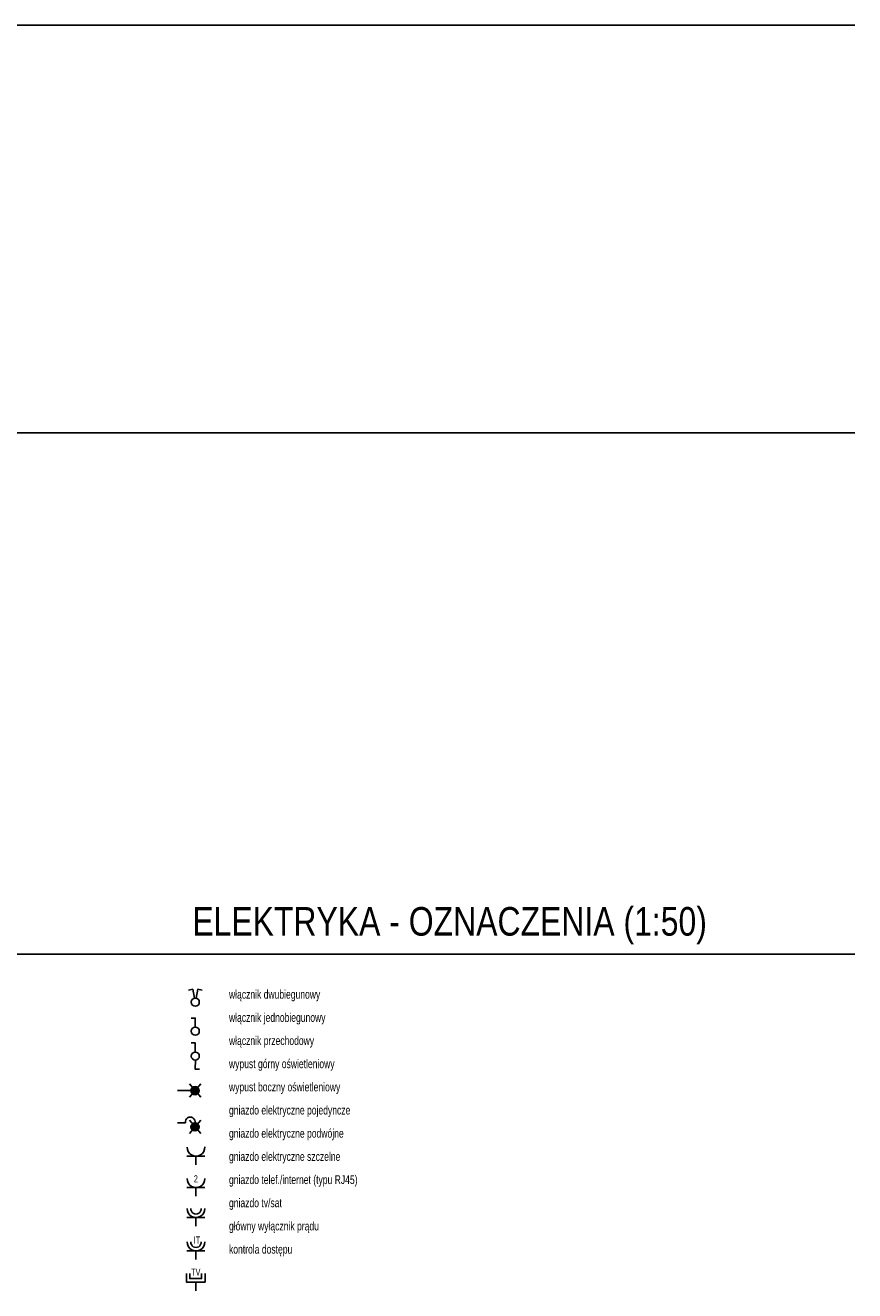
# Model space of a CAD drawing. Header units: inches. Extents: x 0 to 111471, y -105323 to 11070.
# Tile 53 of 256: x 3797 to 4726, y 1145 to 2561. Entities that reach past the tile are written whole.
import ezdxf

# ---------------------------------------------------------------- set-up
doc = ezdxf.new("R2010")
doc.units = ezdxf.units.IN
doc.header["$MEASUREMENT"] = 0
doc.styles.add('TS 200_STANDARD', font='arial.ttf', dxfattribs={"width": 0.8, "height": 32})
doc.styles.add('TS 50_opisy', font='romans.shx', dxfattribs={"width": 0.7, "height": 8})

# ---------------------------------------------------------------- blocks, each defined once
blk = doc.blocks.new('włącznik dwubiegunowy')
for points in [[(-1, 4.4), (-2.9, 14.4), (-7.6, 13.4)], [(1, 4.4), (2.9, 14.4), (7.6, 13.4)]]:
    blk.add_lwpolyline(points)
blk.add_circle((0, 0), 4.56)
blk = doc.blocks.new('włącznik jednobiegunowy')
blk.add_lwpolyline([(-0.1, 4.6), (0, 14.7), (-4.7, 14.7)])
blk.add_circle((0, 0), 4.56)
blk = doc.blocks.new('włącznik przechodowy')
for points in [[(-0.1, 4.6), (0, 14.7), (-4.7, 14.7)], [(0.1, -4.6), (0, -14.7), (4.7, -14.7)]]:
    blk.add_lwpolyline(points)
blk.add_circle((0, 0), 4.56)
blk = doc.blocks.new('wypust górny oświetl.')
h = blk.add_hatch(color=256)
edge = h.paths.add_edge_path()
edge.add_arc((0, 0), 4.56, 0, 360)
for p, q in [((-4.6, 0), (-19.6, 0)), ((6.6, 7.5), (-6.3, -7.2)), ((-6.3, 7.5), (6.6, -7.2))]:
    blk.add_line(p, q)
blk.add_circle((0, 0), 4.56)
blk = doc.blocks.new('wypust boczny oświetl.')
h = blk.add_hatch(color=256)
edge = h.paths.add_edge_path()
edge.add_arc((0, 0), 4.56, 0, 360)
for p, q in [((6.6, 7.5), (-6.3, -7.2)), ((-6.3, 7.5), (6.6, -7.2))]:
    blk.add_line(p, q)
blk.add_lwpolyline([(0, 4.6, 1.173819), (-10.8, 4.7), (-19.6, 4.7)], format="xyb")
blk.add_circle((0, 0), 4.56)
blk = doc.blocks.new('gniazdo elektryczne pojedyncze')
for p, q in [((-10.4, 0), (9.9, 0)), ((-0.2, 0), (-0.2, -9.6))]:
    blk.add_line(p, q)
blk.add_arc((-0.1, 9.8), 9.82, 177.4754, 2.7672)
blk = doc.blocks.new('gniazdo elektryczne podwójne')
for p, q in [((-10.1, 0), (10.1, 0)), ((0, 0), (0, -9.6))]:
    blk.add_line(p, q)
blk.add_arc((0.1, 9.8), 9.82, 177.4754, 2.7672)
at = {"insert": (-2.3, 13.8), "char_height": 8, "width": 8.477, "attachment_point": 1, "style": 'TS 50_opisy'}
blk.add_mtext('{\\fArial|b0|i0|c238|p34;2}', dxfattribs=at)
blk = doc.blocks.new('gniazdo elektryczne szczelne')
for p, q in [((-10.1, 0), (10.1, 0)), ((0, 0), (0, -9.6))]:
    blk.add_line(p, q)
for radius in [9.82, 5.9]:
    blk.add_arc((0.1, 9.8), radius, 177.4754, 2.7672)
blk = doc.blocks.new('gniazdo komputerowe')
for p, q in [((-10.4, 0), (9.9, 0)), ((-0.2, 0), (-0.2, -9.6))]:
    blk.add_line(p, q)
for radius in [9.82, 5.9]:
    blk.add_arc((-0.1, 9.8), radius, 177.4754, 2.7672)
at = {"insert": (-2.6, 16.2), "char_height": 8, "width": 8.477, "attachment_point": 1, "style": 'TS 50_opisy'}
blk.add_mtext('{\\fArial|b0|i0|c238|p34;IT}', dxfattribs=at)
blk = doc.blocks.new('gniazdo tv-sat')
blk.add_line((0, 0), (0, -9.7))
for points in [[(-10.7, 9.5), (-10.7, 0), (10.2, 0), (10.2, 9.5)], [(-6.8, 9.5), (-6.8, 3.9), (6.3, 3.9), (6.3, 9.5)]]:
    blk.add_lwpolyline(points)
at = {"insert": (-5.3, 15.1), "char_height": 8, "width": 14.866, "attachment_point": 1, "style": 'TS 50_opisy'}
blk.add_mtext('{\\fArial|b0|i0|c238|p34;TV}', dxfattribs=at)

msp = doc.modelspace()

# ---------------------------------------------------------------- linework, layer by layer
for p, q in [((2727.544, 2561.271), (4725.825, 2561.271)), ((2727.544, 2104.999), (4725.825, 2104.999)), ((2727.544, 1521.453), (4725.825, 1521.453)), ((3979.213, 1521.453), (4725.825, 1521.453))]:
    msp.add_line(p, q)

# ---------------------------------------------------------------- block references
for name, p in [('włącznik dwubiegunowy', (3987.5, 1467.52)), ('włącznik jednobiegunowy', (3987.5, 1435.046)), ('włącznik przechodowy', (3987.5, 1407.17)), ('wypust górny oświetl.', (3987.237, 1368.466)), ('wypust boczny oświetl.', (3987.237, 1327.891)), ('gniazdo elektryczne pojedyncze', (3988.435, 1295.157)), ('gniazdo elektryczne podwójne', (3988.213, 1259.958)), ('gniazdo elektryczne szczelne', (3988.213, 1226.398)), ('gniazdo komputerowe', (3988.435, 1189.05)), ('gniazdo tv-sat', (3988.213, 1154.229))]:
    msp.add_blockref(name, p)

# ---------------------------------------------------------------- texts
at = {"attachment_point": 1}
for s, insert, char_height, width, style in [('ELEKTRYKA - OZNACZENIA (1:50)', (3984.118, 1574.036), 32, 1375.62964, 'TS 200_STANDARD'), ('{\\fArial|b0|i0|c238|p34;\\H1.224x;włącznik dwubiegunowy\\P\\H0.588x; \\H2.0958x; \\H0.47714x;\\P\\H1.701x;włącznik jednobiegunowy\\H1.0519x; \\H0.95068x;\\P\\H0.588x; \\H2.0665x; \\H0.48391x;\\P\\H1.701x;włącznik przechodowy\\H1.0577x; \\H0.94547x;\\P\\H0.588x;  \\H2.0633x; \\H0.48466x;\\P\\H1.701x;wypust górny oświetleniowy\\H1.0638x; \\H0.94001x;\\P\\H0.588x;  \\H2.0663x; \\H0.48396x;\\P\\H1.701x;wypust boczny oświetleniowy \\H1.0633x; \\H0.94049x;\\P\\H0.588x;  \\H2.0667x; \\H0.48387x;\\P\\H1.701x;gniazdo elektryczne pojedyncze\\H1.0578x; \\H0.94536x;\\P\\H0.588x; \\H2.0635x; \\H0.48462x;\\P\\H1.701x;gniazdo elektryczne podwójne\\H1.0639x; \\H0.93991x;\\P\\H0.588x; \\H2.0665x; \\H0.48392x;\\P\\H1.701x;gniazdo elektryczne szczelne\\H1.0579x; \\H0.94524x;\\P\\H0.588x; \\H2.0636x; \\H0.4846x;\\P\\H1.701x;gniazdo telef./internet (typu RJ45)\\H1.0756x; \\H0.92971x;\\P\\H0.588x;  \\H2.0736x; \\H0.48226x;\\P\\H1.701x;gniazdo tv/sat\\H1.0737x; \\H0.93136x;\\P\\H1.22x; \\H0.48199x;\\P\\H1.7x;główny wyłącznik prądu\\H0.588x; \\H1.8061x; \\H0.55369x;\\P\\H1.0002x;  \\H2.0675x; \\H0.48369x;\\P\\H1.701x;kontrola dostępu\\H1.0578x; }', (4025.268, 1481.23), 8, 338.58787, 'TS 50_opisy')]:
    msp.add_mtext(s, dxfattribs=dict(at, insert=insert, char_height=char_height, width=width, style=style))

doc.saveas('drawing.dxf')
